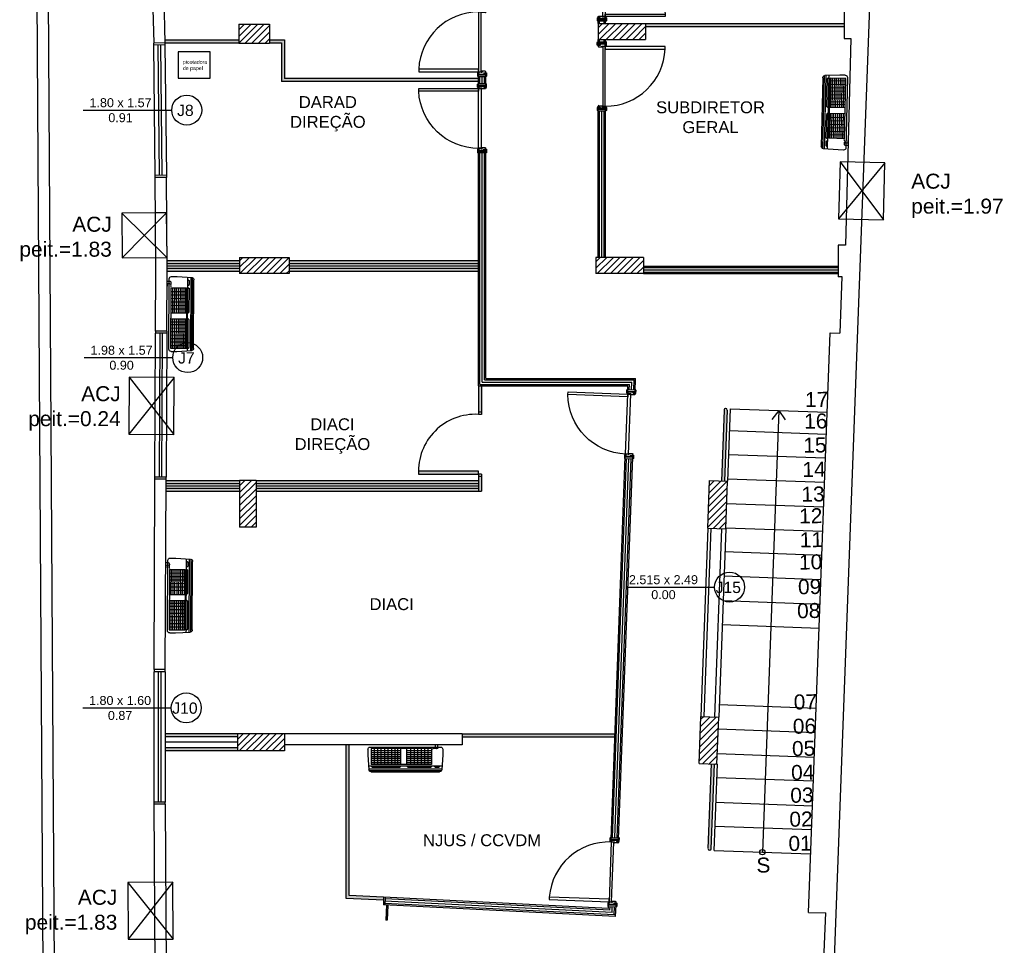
# Model space of a CAD drawing. Header units: inches. Extents: x 352 to 438, y 0 to 186.
# Tile 30 of 40: x 390 to 403, y 159 to 171. Entities that reach past the tile are written whole.
import ezdxf

# ---------------------------------------------------------------- set-up
doc = ezdxf.new("R2010")
doc.units = ezdxf.units.IN
doc.header["$MEASUREMENT"] = 0
for name, pattern in [('DASHDOT2', [0.5, 0.25, -0.125, 0, -0.125]), ('DASHED2', [0.375, 0.25, -0.125]), ('HIDDEN2', [0.1875, 0.125, -0.0625])]:
    doc.linetypes.add(name, pattern=pattern)
for name, color, linetype in [('COTAS', 1, 'Continuous'), ('medidas', 7, 'Continuous'), ('TJ-CONSTRUIR', 11, 'Continuous'), ('TJ-DEMOLIR', 30, 'HIDDEN2'), ('TJ-DIVISORIA', 96, 'Continuous'), ('TJ-DRYWALL', 132, 'Continuous'), ('TJ-ESQUADRIA1', 1, 'Continuous'), ('TJ-ESQUADRIA2', 2, 'Continuous'), ('TJ-ESQUADRIAS', 2, 'Continuous'), ('TJ-GUARDA CORPO', 2, 'Continuous'), ('TJ-LADEVIDRO', 11, 'Continuous'), ('TJ-PAREDE', 5, 'Continuous'), ('TJ-PAREDECORTE', 5, 'Continuous'), ('TJ-PAREDEMURO', 3, 'Continuous'), ('TJ-PILARES', 6, 'Continuous'), ('TJ-PISO', 1, 'Continuous'), ('TJ-PROJECAOACIMA', 1, 'DASHDOT2'), ('TJ-SPLIT', 142, 'Continuous'), ('TJ-TEXTO01', 1, 'Continuous'), ('TJ-TEXTO03 1PARA100', 3, 'Continuous'), ('TJ-TEXTOESQUADRIA', 200, 'Continuous'), ('TJ-VIDRO', 140, 'Continuous')]:
    doc.layers.add(name, color=color, linetype=linetype)
doc.styles.add('ARIAL', font='arial.ttf')
doc.styles.get("Standard").update_dxf_attribs({"font": 'arial.ttf'})
doc.linetypes.add('BATTING', pattern='A,0.00254,-2.54,[134,ltypeshp.shx,S=2.54,R=0,X=-2.54,Y=0],-5.08,[134,ltypeshp.shx,S=2.54,R=180,X=2.54,Y=0],-2.54', length=10.16254)

# ---------------------------------------------------------------- blocks, each defined once
blk = doc.blocks.new('PORTA 80 GRADE 10')
at = {"layer": 'TJ-ESQUADRIAS', "linetype": 'Continuous', "ltscale": 30}
h = blk.add_hatch(dxfattribs=at)
h.set_pattern_fill('ANSI32', color=252, scale=0.002, style=0)
h.set_pattern_definition([(45, (-24.987796, 74.9285568), (-0.000530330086, 0.000530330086), []), (45, (-24.9874424, 74.9285568), (-0.000530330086, 0.000530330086), [])])
h.paths.add_polyline_path([(-0.839, -0.056), (-0.839, -0.054), (-0.839, -0.054, 1.192513), (-0.839, -0.054), (-0.839, -0.054), (-0.839, -0.052), (-0.839, -0.052, 0.041645), (-0.839, -0.052, 0.000003), (-0.839, -0.052, 1), (-0.839, -0.051, 0.045988), (-0.839, -0.051), (-0.841, -0.051, 1.142539), (-0.841, -0.052, 0.013689), (-0.841, -0.052), (-0.841, -0.052), (-0.841, -0.054), (-0.841, -0.054, 1.124804), (-0.841, -0.054), (-0.841, -0.054), (-0.841, -0.056), (-0.842, -0.056), (-0.842, -0.059, -0.183959), (-0.835, -0.06, -0.115771), (-0.836, -0.061), (-0.838, -0.061, 1), (-0.838, -0.061), (-0.837, -0.061, 0.383202), (-0.833, -0.058), (-0.833, -0.056)])
h.paths.add_polyline_path([(-0.841, -0.057), (-0.841, -0.058, -0.159727), (-0.834, -0.06, 0.165409), (-0.834, -0.058), (-0.834, -0.057)], flags=16)
h = blk.add_hatch(dxfattribs=at)
h.set_pattern_fill('ANSI32', color=252, scale=0.002, style=0)
h.set_pattern_definition([(135, (24.107796, 74.9285568), (0.000530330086, 0.000530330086), []), (135, (24.1074424, 74.9285568), (0.000530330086, 0.000530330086), [])])
h.paths.add_polyline_path([(-0.041, -0.056), (-0.041, -0.054), (-0.041, -0.054, -1.192513), (-0.041, -0.054), (-0.041, -0.054), (-0.041, -0.052), (-0.041, -0.052, -0.041645), (-0.041, -0.052, -0.000003), (-0.041, -0.052, -1), (-0.041, -0.051, -0.045988), (-0.041, -0.051), (-0.039, -0.051, -1.142539), (-0.039, -0.052, -0.013689), (-0.039, -0.052), (-0.039, -0.052), (-0.039, -0.054), (-0.039, -0.054, -1.124804), (-0.039, -0.054), (-0.039, -0.054), (-0.039, -0.056), (-0.038, -0.056), (-0.038, -0.059, 0.183959), (-0.045, -0.06, 0.115771), (-0.044, -0.061), (-0.042, -0.061, -1), (-0.042, -0.061), (-0.043, -0.061, -0.383202), (-0.047, -0.058), (-0.047, -0.056)])
h.paths.add_polyline_path([(-0.039, -0.057), (-0.039, -0.058, 0.159727), (-0.046, -0.06, -0.165409), (-0.046, -0.058), (-0.046, -0.057)], flags=16)
at = {"layer": 'TJ-ESQUADRIAS', "color": 2}
for p, q in [((-0.867, 0), (-0.859, 0)), ((-0.012, 0), (-0.022, 0))]:
    blk.add_line(p, q, dxfattribs=at)
at = {"layer": 'TJ-ESQUADRIAS'}
for p, q in [((-0.867, -0.026), (-0.867, 0)), ((-0.867, -0.1), (-0.867, -0.026)), ((-0.859, -0.1), (-0.867, -0.1)), ((-0.859, 0), (-0.859, -0.026)), ((-0.859, -0.026), (-0.851, -0.026)), ((-0.859, -0.094), (-0.859, -0.1)), ((-0.851, -0.094), (-0.859, -0.094)), ((-0.851, 0), (-0.84, 0)), ((-0.851, -0.026), (-0.851, 0)), ((-0.851, -0.1), (-0.851, -0.094)), ((-0.841, -0.056), (-0.842, -0.056)), ((-0.842, -0.056), (-0.842, -0.092)), ((-0.841, -0.051), (-0.841, -0.056)), ((-0.838, -0.051), (-0.841, -0.051)), ((-0.838, -0.056), (-0.838, -0.051)), ((-0.835, -0.056), (-0.838, -0.056)), ((-0.833, -0.054), (-0.835, -0.056)), ((-0.833, -0.008), (-0.833, -0.054)), ((-0.048, -0.008), (-0.048, -0.054)), ((-0.048, -0.054), (-0.045, -0.056)), ((-0.045, -0.056), (-0.041, -0.056)), ((-0.041, -0.051), (-0.038, -0.051)), ((-0.041, -0.056), (-0.041, -0.051)), ((-0.03, 0), (-0.039, 0)), ((-0.038, -0.051), (-0.038, -0.056)), ((-0.038, -0.056), (-0.037, -0.056)), ((-0.037, -0.056), (-0.037, -0.092)), ((-0.03, -0.026), (-0.03, 0)), ((-0.022, -0.026), (-0.03, -0.026)), ((-0.03, -0.094), (-0.022, -0.094)), ((-0.03, -0.1), (-0.03, -0.094)), ((-0.022, 0), (-0.022, -0.026)), ((-0.022, -0.094), (-0.022, -0.1)), ((-0.022, -0.1), (-0.012, -0.1)), ((-0.012, -0.036), (-0.012, 0)), ((-0.012, -0.1), (-0.012, -0.036))]:
    blk.add_line(p, q, dxfattribs=at)
for points in [[(-0.858, -0.021), (-0.855, -0.024), (-0.851, -0.024), (-0.851, 0.003, 0.414214), (-0.859, 0.011), (-0.893, 0.011, 0.414214), (-0.901, 0.003), (-0.901, 0), (-0.858, 0)], [(-0.022, -0.021), (-0.025, -0.024), (-0.03, -0.024), (-0.03, 0.003, -0.414214), (-0.022, 0.011), (0.012, 0.011, -0.414214), (0.02, 0.003), (0.02, 0), (-0.022, 0)], [(-0.895, -0.1), (-0.893, -0.102), (-0.893, -0.103), (-0.858, -0.103), (-0.858, -0.098), (-0.855, -0.095), (-0.851, -0.095), (-0.851, -0.103, -0.414214), (-0.859, -0.111), (-0.893, -0.111, -0.414214), (-0.901, -0.103), (-0.901, -0.1)], [(0.015, -0.1), (0.013, -0.102), (0.013, -0.103), (-0.022, -0.103), (-0.022, -0.098), (-0.025, -0.095), (-0.03, -0.095), (-0.03, -0.103, 0.414214), (-0.022, -0.111), (0.012, -0.111, 0.414214), (0.02, -0.103), (0.02, -0.1)]]:
    blk.add_lwpolyline(points, format="xyb", close=True, dxfattribs=at)
at = {"layer": 'TJ-ESQUADRIAS', "color": 252, "linetype": 'Continuous'}
for points in [[(-0.834, -0.058, -0.165409), (-0.834, -0.06, 0.159727), (-0.841, -0.058), (-0.841, -0.057), (-0.834, -0.057)], [(-0.046, -0.058, 0.165409), (-0.046, -0.06, -0.159727), (-0.039, -0.058), (-0.039, -0.057), (-0.046, -0.057)]]:
    blk.add_lwpolyline(points, format="xyb", close=True, dxfattribs=at)
at = {"layer": 'TJ-ESQUADRIAS'}
blk.add_lwpolyline([(-0.041, -0.096), (-0.041, -0.061), (-0.84, -0.061), (-0.84, -0.096), (-0.041, -0.096)], dxfattribs=at)
at = {"layer": 'TJ-ESQUADRIAS', "color": 1, "linetype": 'DASHED2', "ltscale": 5}
blk.add_lwpolyline([(-0.076, -0.896), (-0.041, -0.896), (-0.041, -0.096), (-0.076, -0.096), (-0.076, -0.896)], dxfattribs=at)
at = {"layer": 'TJ-ESQUADRIAS'}
for centre, start, end in [((-0.851, -0.092), 270, 0), ((-0.84, -0.008), 0, 90), ((-0.039, -0.008), 90, 180), ((-0.03, -0.092), 180, 270)]:
    blk.add_arc(centre, 0.008, start, end, dxfattribs=at)
at = {"layer": 'TJ-ESQUADRIAS', "color": 1, "linetype": 'DASHED2', "ltscale": 5}
blk.add_arc((-0.04, -0.096), 0.801, 180, 267.4377, dxfattribs=at)
at = {"layer": 'TJ-PAREDECORTE', "linetype": 'Continuous'}
for p, q in [((-0.88, -0.1), (-0.88, 0)), ((0, -0.1), (0, 0))]:
    blk.add_line(p, q, dxfattribs=at)
blk = doc.blocks.new('A$C794E0566')
for p, q in [((0, 0.042, 0), (0, 0.958, 0)), ((0.019, 0.014, 0), (0.019, 0.986, 0)), ((0.225, 1, 0), (0.025, 0.988, 0)), ((0.039, 0.01, 0), (0.039, 0.988, 0)), ((0.08, 0.96, 0), (0.06, 0.945, 0)), ((0.06, 0.896, 0), (0.06, 0.945, 0)), ((0.08, 0.005, 0), (0.08, 0.991, 0)), ((0.3, 1, 0), (0.225, 1, 0)), ((0.32, 0.935, 0), (0.358, 0.935, 0)), ((0.33, 0.03, 0), (0.33, 0.97, 0)), ((0.08, 0.881, 0), (0.06, 0.896, 0)), ((0.08, 0.855, 0), (0.06, 0.84, 0)), ((0.06, 0.531, 0), (0.06, 0.84, 0)), ((0.309, 0.848, 0), (0.097, 0.848, 0)), ((0.097, 0.848, 0), (0.097, 0.043, 0)), ((0.309, 0.801, 0), (0.097, 0.801, 0)), ((0.107, 0.515, 0), (0.107, 0.848, 0)), ((0.13, 0.515, 0), (0.13, 0.848, 0)), ((0.155, 0.515, 0), (0.155, 0.848, 0)), ((0.18, 0.515, 0), (0.18, 0.848, 0)), ((0.205, 0.515, 0), (0.205, 0.848, 0)), ((0.232, 0.515, 0), (0.232, 0.848, 0)), ((0.257, 0.515, 0), (0.257, 0.848, 0)), ((0.282, 0.515, 0), (0.282, 0.848, 0)), ((0.309, 0.848, 0), (0.309, 0.043, 0)), ((0.32, 0.903, 0), (0.358, 0.903, 0)), ((0.358, 0.903, 0), (0.358, 0.871, 0)), ((0.309, 0.755, 0), (0.097, 0.755, 0)), ((0.309, 0.709, 0), (0.097, 0.709, 0)), ((0.309, 0.663, 0), (0.097, 0.663, 0)), ((0.08, 0.515, 0), (0.06, 0.531, 0)), ((0.309, 0.616, 0), (0.097, 0.616, 0)), ((0.309, 0.57, 0), (0.097, 0.57, 0)), ((0.08, 0.441, 0), (0.06, 0.425, 0)), ((0.06, 0.055, 0), (0.06, 0.425, 0)), ((0.309, 0.515, 0), (0.097, 0.515, 0)), ((0.309, 0.435, 0), (0.097, 0.435, 0)), ((0.309, 0.397, 0), (0.097, 0.397, 0)), ((0.309, 0.397, 0), (0.097, 0.397, 0)), ((0.107, 0.043, 0), (0.107, 0.435, 0)), ((0.13, 0.043, 0), (0.13, 0.435, 0)), ((0.155, 0.043, 0), (0.155, 0.435, 0)), ((0.18, 0.043, 0), (0.18, 0.435, 0)), ((0.205, 0.043, 0), (0.205, 0.435, 0)), ((0.232, 0.043, 0), (0.232, 0.435, 0)), ((0.257, 0.043, 0), (0.257, 0.435, 0)), ((0.282, 0.043, 0), (0.282, 0.435, 0)), ((0.309, 0.359, 0), (0.097, 0.359, 0)), ((0.309, 0.359, 0), (0.097, 0.359, 0)), ((0.309, 0.313, 0), (0.097, 0.313, 0)), ((0.309, 0.266, 0), (0.097, 0.266, 0)), ((0.309, 0.266, 0), (0.097, 0.266, 0)), ((0.309, 0.266, 0), (0.097, 0.266, 0)), ((0.309, 0.266, 0), (0.097, 0.266, 0)), ((0.309, 0.22, 0), (0.097, 0.22, 0)), ((0.309, 0.22, 0), (0.097, 0.22, 0)), ((0.309, 0.174, 0), (0.097, 0.174, 0)), ((0.309, 0.174, 0), (0.097, 0.174, 0)), ((0.309, 0.174, 0), (0.097, 0.174, 0)), ((0.309, 0.174, 0), (0.097, 0.174, 0)), ((0.225, 0, 0), (0.025, 0.012, 0)), ((0.225, 0, 0), (0.025, 0.012, 0)), ((0.08, 0.04, 0), (0.06, 0.055, 0)), ((0.08, 0.04, 0), (0.06, 0.055, 0)), ((0.309, 0.128, 0), (0.097, 0.128, 0)), ((0.309, 0.128, 0), (0.097, 0.128, 0)), ((0.309, 0.081, 0), (0.097, 0.081, 0)), ((0.309, 0.081, 0), (0.097, 0.081, 0)), ((0.309, 0.081, 0), (0.097, 0.081, 0)), ((0.309, 0.081, 0), (0.097, 0.081, 0)), ((0.309, 0.043, 0), (0.097, 0.043, 0)), ((0.309, 0.043, 0), (0.097, 0.043, 0)), ((0.3, 0, 0), (0.225, 0, 0)), ((0.3, 0, 0), (0.225, 0, 0))]:
    blk.add_line(p, q)
at = {"lineweight": -3}
blk.add_line((0.318, 0.913, 0), (0.318, 0.913, 0), dxfattribs=at)
for centre, start, end in [((0.03, 0.958, 0), 100, 180), ((0.3, 0.97, 0), 0, 90), ((0.03, 0.042, 0), 180, 260), ((0.03, 0.042, 0), 180, 260), ((0.3, 0.03, 0), 270, 0), ((0.3, 0.03, 0), 270, 0)]:
    blk.add_arc(centre, 0.03, start, end)
blk.add_spline([(0.33, 0.943, 0), (0.31, 0.929, 0), (0.31, 0.897, 0), (0.31, 0.873, 0), (0.302, 0.861, 0)], degree=3, dxfattribs=at)

msp = doc.modelspace()

# ---------------------------------------------------------------- hatches: boundary and pattern name
at = {"layer": 'TJ-CONSTRUIR'}
h = msp.add_hatch(color=256, dxfattribs=at)
h.dxf.hatch_style = 1
h.paths.add_polyline_path([(399.213, 166.261, 0.414214), (399.194, 166.282, 0.414214), (399.173, 166.262), (399.138, 165.313), (399.178, 165.311)])
h = msp.add_hatch(color=256, dxfattribs=at)
h.dxf.hatch_style = 1
h.paths.add_polyline_path([(399.043, 161.534), (399.003, 161.535), (398.961, 160.404, 0.414214), (398.98, 160.383, 0.414214), (399.001, 160.403)])
at = {"layer": 'TJ-DIVISORIA'}
h = msp.add_hatch(color=256, dxfattribs=at)
h.dxf.hatch_style = 1
h.paths.add_polyline_path([(400.775, 171.424), (398.125, 171.424), (398.125, 171.384), (400.775, 171.384)])
h = msp.add_hatch(color=256, dxfattribs=at)
h.dxf.hatch_style = 1
h.paths.add_polyline_path([(395.89, 170.687), (393.3, 170.687), (393.3, 171.207), (393.1, 171.207), (393.1, 171.167), (393.26, 171.167), (393.26, 170.647), (395.89, 170.647)])
h.paths.add_polyline_path([(392.69, 171.207), (391.702, 171.207), (391.703, 171.167), (392.69, 171.167)])
h = msp.add_hatch(color=256, dxfattribs=at)
h.dxf.hatch_style = 1
h.paths.add_polyline_path([(392.701, 168.257), (391.731, 168.257), (391.732, 168.217), (392.701, 168.217)])
h.paths.add_polyline_path([(395.89, 168.257), (393.361, 168.257), (393.361, 168.217), (395.89, 168.217)])
h.paths.add_polyline_path([(395.89, 168.157), (393.361, 168.157), (393.361, 168.117), (395.89, 168.117)])
h.paths.add_polyline_path([(392.701, 168.157), (391.732, 168.157), (391.732, 168.146), (391.732, 168.117), (392.701, 168.117)])
h = msp.add_hatch(color=256, dxfattribs=at)
h.dxf.hatch_style = 1
h.paths.add_polyline_path([(395.89, 165.444), (395.09, 165.444), (395.09, 165.404), (395.89, 165.404)])
h.paths.add_polyline_path([(395.93, 166.584), (395.89, 166.584), (395.89, 166.234), (395.93, 166.234)])
h.paths.add_polyline_path([(395.93, 165.374), (395.89, 165.374), (395.89, 165.179), (395.93, 165.179)])
h.paths.add_polyline_path([(395.89, 165.319), (392.921, 165.319), (392.921, 165.279), (395.89, 165.279)])
h.paths.add_polyline_path([(395.89, 165.219), (392.921, 165.219), (392.921, 165.179), (395.89, 165.179)])
h.paths.add_polyline_path([(392.701, 165.319), (391.719, 165.319), (391.719, 165.279), (392.701, 165.279)])
h.paths.add_polyline_path([(392.701, 165.219), (391.718, 165.219), (391.718, 165.179), (392.701, 165.179)])
h = msp.add_hatch(color=256, dxfattribs=at)
h.dxf.hatch_style = 1
h.paths.add_polyline_path([(392.672, 161.939), (391.707, 161.939), (391.707, 161.899), (392.672, 161.899)])
h.paths.add_polyline_path([(392.671, 161.749), (391.707, 161.749), (391.707, 161.709), (392.671, 161.709)])
h.paths.add_polyline_path([(397.715, 161.939), (396.117, 161.939), (396.117, 161.939), (396.077, 161.939), (395.672, 161.939), (395.672, 161.899), (397.713, 161.899)])
h = msp.add_hatch(color=256, dxfattribs=at)
h.dxf.hatch_style = 1
h.paths.add_polyline_path([(394.624, 159.754), (394.164, 159.777), (394.164, 161.789), (394.124, 161.789), (394.124, 159.739), (394.623, 159.714)])
at = {"layer": 'TJ-PILARES'}
h = msp.add_hatch(dxfattribs=at)
h.set_pattern_fill('ANSI31', color=8, scale=0.5)
h.set_pattern_definition([(45, (3.689567, 8.43552), (-0.044194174, 0.044194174), [])])
h.paths.add_polyline_path([(397.145, 155.546), (396.95, 155.556), (396.925, 154.881), (397.12, 154.874), (397.131, 155.179)])
h.paths.add_polyline_path([(393.334, 158.874), (393.319, 158.873), (393.319, 158.872), (393.221, 158.872), (392.694, 158.861), (392.698, 158.641), (393.338, 158.654)])
h.paths.add_polyline_path([(397.535, 158.445), (396.871, 158.478), (396.86, 158.248), (397.524, 158.215)])
h.paths.add_polyline_path([(393.395, 155.704), (392.755, 155.692), (392.761, 155.402), (393.401, 155.414)])
h.paths.add_polyline_path([(393.302, 161.939), (392.672, 161.939), (392.671, 161.709), (393.301, 161.709)])
h.paths.add_polyline_path([(393.1, 171.414), (392.69, 171.415), (392.69, 171.16), (393.1, 171.159)])
h.paths.add_polyline_path([(398.125, 171.424), (397.49, 171.424), (397.49, 171.209), (398.125, 171.209)])
h.paths.add_polyline_path([(398.096, 168.299), (397.461, 168.299), (397.461, 168.084), (398.096, 168.084)])
h.paths.add_polyline_path([(393.361, 168.299), (392.701, 168.299), (392.701, 168.084), (393.361, 168.084)])
h.paths.add_polyline_path([(392.921, 165.319), (392.701, 165.319), (392.701, 164.699), (392.921, 164.699)])
h.paths.add_polyline_path([(399.218, 165.31), (398.978, 165.319), (398.955, 164.684), (399.194, 164.675)])
h.paths.add_polyline_path([(399.101, 162.162), (398.861, 162.171), (398.838, 161.541), (399.078, 161.532)])
h.paths.add_polyline_path([(395.704, 181.881), (395.504, 181.882), (395.503, 181.242), (395.703, 181.236)])
h.paths.add_polyline_path([(398.454, 181.853), (398.204, 181.853), (398.203, 181.193), (398.453, 181.193)])
h.paths.add_polyline_path([(398.202, 176.224), (397.947, 176.224), (397.946, 175.589), (398.211, 175.579)])
h.paths.add_polyline_path([(395.717, 176.161), (395.482, 176.157), (395.481, 175.517), (395.716, 175.516)])
h.paths.add_polyline_path([(392.841, 175.655), (392.561, 175.655), (392.561, 175.23), (392.841, 175.23)])
h.paths.add_polyline_path([(392.849, 181.881), (392.569, 181.881), (392.568, 181.245), (392.848, 181.245)])

# ---------------------------------------------------------------- linework, layer by layer
at = {"layer": 'COTAS', "color": 1}
msp.add_lwpolyline([(392.306, 171.047), (391.882, 171.047), (391.882, 170.692), (392.306, 170.692)], close=True, dxfattribs=at)
at = {"layer": 'TJ-DEMOLIR', "ltscale": 10}
for p, q in [((391.825, 166.696), (391.221, 165.939)), ((391.225, 166.699), (391.821, 165.936))]:
    msp.add_line(p, q, dxfattribs=at)
msp.add_lwpolyline([(391.821, 165.936), (391.825, 166.696), (391.225, 166.699), (391.221, 165.939)], close=True, dxfattribs=at)
at = {"layer": 'TJ-DIVISORIA'}
for p, q in [((398.125, 171.424), (400.775, 171.424)), ((398.125, 171.384), (400.775, 171.384)), ((391.703, 171.207), (392.69, 171.207)), ((391.703, 171.167), (392.69, 171.167)), ((393.1, 171.207), (393.3, 171.207)), ((393.1, 171.167), (393.26, 171.167)), ((393.26, 171.167), (393.26, 170.647)), ((393.3, 171.207), (393.3, 170.687)), ((395.89, 170.647), (393.26, 170.647)), ((395.89, 170.687), (393.3, 170.687)), ((391.731, 168.257), (392.701, 168.257)), ((393.361, 168.257), (395.89, 168.257)), ((391.732, 168.217), (392.701, 168.217)), ((391.732, 168.157), (392.701, 168.157)), ((391.732, 168.117), (392.701, 168.117)), ((393.361, 168.217), (395.89, 168.217)), ((393.361, 168.157), (395.89, 168.157)), ((393.361, 168.117), (395.89, 168.117)), ((395.89, 166.584), (395.89, 166.204)), ((395.93, 166.584), (395.93, 166.204)), ((395.93, 166.234), (395.89, 166.234)), ((395.93, 166.204), (395.89, 166.204)), ((395.93, 165.404), (395.89, 165.404)), ((395.89, 165.404), (395.89, 165.179)), ((395.93, 165.374), (395.89, 165.374)), ((395.93, 165.404), (395.93, 165.179)), ((391.718, 165.219), (392.701, 165.219)), ((391.719, 165.319), (392.701, 165.319)), ((391.719, 165.279), (392.701, 165.279)), ((392.921, 165.319), (395.89, 165.319)), ((392.921, 165.279), (395.89, 165.279)), ((392.921, 165.219), (395.89, 165.219)), ((391.718, 165.179), (392.701, 165.179)), ((392.921, 165.179), (395.93, 165.179)), ((392.672, 161.939), (391.707, 161.939)), ((395.672, 161.939), (397.715, 161.939)), ((392.672, 161.899), (391.707, 161.899)), ((395.672, 161.899), (397.713, 161.899)), ((392.672, 161.749), (391.707, 161.749)), ((392.672, 161.709), (391.707, 161.709)), ((394.124, 159.739), (394.124, 161.789)), ((394.164, 159.777), (394.164, 161.789)), ((394.623, 159.714), (394.124, 159.739)), ((394.624, 159.754), (394.164, 159.777))]:
    msp.add_line(p, q, dxfattribs=at)
msp.add_lwpolyline([(395.89, 165.444), (395.09, 165.444), (395.09, 165.404), (395.89, 165.404)], close=True, dxfattribs=at)
msp.add_arc((395.852, 165.442), 0.763, 87.1585, 182.8415, dxfattribs=at)
at = {"layer": 'TJ-DRYWALL'}
for p, q in [((397.49, 171.424), (397.49, 171.474)), ((397.59, 171.474), (397.49, 171.474)), ((397.59, 171.454), (397.49, 171.454)), ((397.51, 171.424), (397.51, 171.454)), ((397.57, 171.424), (397.57, 171.454)), ((397.59, 171.424), (397.59, 171.474)), ((397.49, 171.159), (397.49, 171.209)), ((397.49, 171.179), (397.59, 171.179)), ((397.49, 171.159), (397.59, 171.159)), ((397.51, 171.179), (397.51, 171.209)), ((397.57, 171.179), (397.57, 171.209)), ((397.59, 171.159), (397.59, 171.209)), ((395.89, 170.597), (395.89, 170.737)), ((395.89, 170.737), (395.99, 170.737)), ((395.99, 170.597), (395.99, 170.737)), ((395.89, 170.717), (395.99, 170.717)), ((395.99, 170.617), (395.89, 170.617)), ((395.91, 170.617), (395.91, 170.717)), ((395.97, 170.617), (395.97, 170.717)), ((395.99, 170.597), (395.89, 170.597)), ((397.49, 170.279), (397.59, 170.279)), ((397.49, 168.299), (397.49, 170.279)), ((397.49, 170.259), (397.59, 170.259)), ((397.51, 168.299), (397.51, 170.259)), ((397.57, 168.299), (397.57, 170.259)), ((397.59, 168.299), (397.59, 170.279)), ((395.89, 166.584), (395.89, 169.717)), ((395.99, 169.717), (395.89, 169.717)), ((395.99, 169.697), (395.89, 169.697)), ((395.91, 166.604), (395.91, 169.697)), ((395.97, 166.664), (395.97, 169.697)), ((395.99, 166.684), (395.99, 169.717)), ((398.096, 168.184), (400.696, 168.184)), ((398.096, 168.164), (400.696, 168.164)), ((398.096, 168.104), (400.696, 168.104)), ((398.096, 168.084), (400.696, 168.084)), ((395.97, 166.664), (397.971, 166.664)), ((395.99, 166.684), (397.991, 166.684)), ((397.966, 166.531), (397.971, 166.664)), ((397.985, 166.511), (397.991, 166.684)), ((395.89, 166.584), (397.888, 166.584)), ((395.91, 166.604), (397.908, 166.604)), ((397.885, 166.514), (397.888, 166.584)), ((397.885, 166.534), (397.985, 166.531)), ((397.906, 166.534), (397.908, 166.604)), ((397.885, 166.514), (397.985, 166.511)), ((397.663, 160.532), (397.852, 165.635)), ((397.683, 160.552), (397.871, 165.614)), ((397.743, 160.549), (397.931, 165.612)), ((397.763, 160.529), (397.952, 165.631)), ((397.852, 165.635), (397.952, 165.631)), ((397.852, 165.615), (397.953, 165.611)), ((397.663, 160.552), (397.763, 160.549)), ((397.663, 160.532), (397.763, 160.529)), ((394.624, 159.754), (394.621, 159.654)), ((397.628, 159.603), (394.624, 159.754)), ((394.644, 159.753), (394.641, 159.653)), ((397.647, 159.582), (394.644, 159.733)), ((397.724, 159.498), (394.621, 159.654)), ((397.705, 159.519), (394.641, 159.673)), ((397.628, 159.603), (397.63, 159.653)), ((397.629, 159.633), (397.729, 159.629)), ((397.63, 159.653), (397.73, 159.649)), ((397.647, 159.582), (397.649, 159.632)), ((397.705, 159.519), (397.709, 159.63)), ((397.724, 159.498), (397.73, 159.649))]:
    msp.add_line(p, q, dxfattribs=at)
at = {"layer": 'TJ-ESQUADRIA1'}
for p, q in [((391.572, 169.395), (391.554, 171.133)), ((391.703, 171.137), (391.722, 169.397)), ((391.569, 165.367), (391.578, 167.287)), ((391.728, 167.287), (391.719, 165.367)), ((391.557, 161.027), (391.557, 162.767)), ((391.707, 162.767), (391.707, 161.027))]:
    msp.add_line(p, q, dxfattribs=at)
at = {"layer": 'TJ-ESQUADRIA2'}
for p, q in [((391.554, 171.133), (391.553, 171.163)), ((391.703, 171.137), (391.554, 171.133)), ((391.632, 169.396), (391.614, 171.134)), ((391.644, 171.135), (391.662, 169.396)), ((391.703, 171.167), (391.703, 171.137)), ((391.722, 169.397), (391.572, 169.395)), ((391.572, 169.365), (391.572, 169.395)), ((391.722, 169.397), (391.722, 169.367)), ((391.578, 167.317), (391.578, 167.287)), ((391.728, 167.317), (391.728, 167.287)), ((391.728, 167.287), (391.578, 167.287)), ((391.629, 165.367), (391.638, 167.287)), ((391.668, 167.287), (391.659, 165.367)), ((391.568, 165.337), (391.569, 165.367)), ((391.719, 165.367), (391.569, 165.367)), ((391.718, 165.337), (391.719, 165.367)), ((398.955, 164.684), (398.861, 162.171)), ((398.994, 164.683), (398.901, 162.169)), ((391.557, 162.797), (391.557, 162.767)), ((391.707, 162.767), (391.557, 162.767)), ((391.617, 161.027), (391.617, 162.767)), ((391.647, 162.767), (391.647, 161.027)), ((391.707, 162.767), (391.707, 162.797)), ((391.707, 161.027), (391.557, 161.027)), ((391.557, 160.997), (391.557, 161.027)), ((391.707, 160.997), (391.707, 161.027))]:
    msp.add_line(p, q, dxfattribs=at)
at = {"layer": 'TJ-GUARDA CORPO'}
for p, q in [((399.173, 166.262), (399.138, 165.313)), ((399.194, 166.282), (399.194, 166.282)), ((399.213, 166.261), (399.178, 165.311)), ((398.961, 160.404), (399.003, 161.535)), ((399.001, 160.403), (399.043, 161.534)), ((398.98, 160.383), (398.98, 160.383))]:
    msp.add_line(p, q, dxfattribs=at)
for centre, start, end in [((399.193, 166.262), 87.8711, 177.8711), ((399.193, 166.262), 357.8711, 87.8711), ((398.981, 160.403), 177.8711, 267.8711), ((398.981, 160.403), 267.8711, 357.8711)]:
    msp.add_arc(centre, 0.02, start, end, dxfattribs=at)
at = {"layer": 'TJ-LADEVIDRO', "linetype": 'BATTING', "ltscale": 0.03}
for p, q in [((395.94, 170.617), (395.94, 170.717)), ((397.54, 168.299), (397.54, 170.259)), ((395.94, 166.634), (395.94, 169.697)), ((391.732, 168.187), (392.701, 168.187)), ((393.361, 168.187), (395.89, 168.187)), ((398.096, 168.134), (400.696, 168.134)), ((395.94, 166.634), (397.939, 166.634)), ((397.936, 166.532), (397.939, 166.634)), ((397.713, 160.551), (397.901, 165.613)), ((391.719, 165.249), (392.701, 165.249)), ((392.921, 165.249), (395.89, 165.249)), ((397.676, 159.551), (394.642, 159.703)), ((397.676, 159.551), (397.679, 159.631))]:
    msp.add_line(p, q, dxfattribs=at)
at = {"layer": 'TJ-LADEVIDRO', "linetype": 'BATTING', "ltscale": 0.075}
msp.add_line((392.672, 161.824), (391.707, 161.824), dxfattribs=at)
at = {"layer": 'TJ-PAREDE'}
for p, q in [((391.496, 173.352), (391.553, 171.163)), ((391.646, 173.356), (391.703, 171.167)), ((400.393, 152.099), (401.151, 172.505)), ((400.775, 171.649), (400.775, 171.224)), ((392.69, 171.415), (393.1, 171.414)), ((392.69, 171.415), (392.69, 171.16)), ((393.1, 171.414), (393.1, 171.159)), ((397.49, 171.424), (397.49, 171.209)), ((397.49, 171.424), (398.125, 171.424)), ((398.125, 171.424), (398.125, 171.209)), ((391.703, 171.167), (391.553, 171.163)), ((392.689, 171.16), (393.1, 171.159)), ((397.49, 171.209), (398.125, 171.209)), ((400.775, 171.224), (400.864, 171.224)), ((400.864, 171.224), (400.796, 168.464)), ((391.722, 169.367), (391.572, 169.365)), ((391.582, 168.146), (391.572, 169.365)), ((391.732, 168.146), (391.722, 169.367)), ((391.726, 168.898), (391.576, 168.897)), ((400.696, 168.464), (400.696, 168.039)), ((400.796, 168.464), (400.696, 168.464)), ((392.701, 168.299), (392.701, 168.084)), ((392.701, 168.299), (393.361, 168.299)), ((393.361, 168.299), (393.361, 168.084)), ((397.461, 168.299), (397.461, 168.084)), ((398.096, 168.299), (397.461, 168.299)), ((398.096, 168.299), (398.096, 168.084)), ((391.578, 167.317), (391.582, 168.146)), ((391.728, 167.317), (391.732, 168.146)), ((393.361, 168.084), (392.701, 168.084)), ((398.096, 168.084), (397.461, 168.084)), ((400.746, 168.039), (400.696, 168.039)), ((400.747, 168.044), (400.718, 167.287)), ((391.728, 167.317), (391.578, 167.317)), ((400.3, 159.553), (400.588, 167.292)), ((400.588, 167.292), (400.718, 167.287)), ((391.557, 162.797), (391.569, 165.337)), ((391.719, 165.337), (391.568, 165.337)), ((391.707, 162.797), (391.719, 165.337)), ((392.921, 165.319), (392.701, 165.319)), ((392.701, 165.319), (392.701, 164.699)), ((392.921, 165.319), (392.921, 164.699)), ((398.955, 164.684), (398.978, 165.319)), ((398.978, 165.319), (399.218, 165.31)), ((399.194, 164.675), (399.218, 165.31)), ((392.921, 164.699), (392.701, 164.699)), ((398.955, 164.684), (399.194, 164.675)), ((391.707, 162.797), (391.557, 162.797)), ((398.838, 161.541), (398.861, 162.171)), ((398.861, 162.171), (399.101, 162.162)), ((399.078, 161.532), (399.101, 162.162)), ((392.672, 161.939), (392.671, 161.709)), ((395.672, 161.939), (392.672, 161.939)), ((393.302, 161.939), (393.301, 161.709)), ((395.672, 161.939), (395.672, 161.789)), ((393.301, 161.709), (392.671, 161.709)), ((395.672, 161.789), (393.302, 161.789)), ((398.838, 161.541), (399.078, 161.532)), ((391.707, 160.997), (391.556, 160.997)), ((391.556, 160.997), (391.571, 158.594)), ((391.706, 160.997), (391.721, 158.597)), ((400.3, 159.553), (400.53, 159.545)), ((400.481, 158.244), (400.53, 159.545))]:
    msp.add_line(p, q, dxfattribs=at)
at = {"layer": 'TJ-PAREDEMURO'}
for p, q in [((390.079, 158.648), (389.962, 177.638)), ((390.229, 158.649), (390.112, 177.639))]:
    msp.add_line(p, q, dxfattribs=at)
at = {"layer": 'TJ-PISO'}
for p, q in [((399.254, 166.279), (399.218, 165.31)), ((399.254, 166.279), (400.548, 166.231)), ((399.243, 165.99), (400.537, 165.941)), ((399.231, 165.67), (400.525, 165.622)), ((399.219, 165.345), (400.513, 165.297)), ((399.207, 165.015), (400.501, 164.967)), ((399.195, 164.69), (400.489, 164.642)), ((399.139, 164.677), (399.046, 162.164)), ((399.194, 164.675), (399.101, 162.162)), ((399.183, 164.371), (400.477, 164.323)), ((399.171, 164.046), (400.465, 163.998)), ((399.159, 163.716), (400.453, 163.668)), ((399.147, 163.396), (400.441, 163.348)), ((399.107, 162.327), (400.401, 162.279)), ((399.095, 162.002), (400.389, 161.954)), ((399.083, 161.676), (400.377, 161.627)), ((399.04, 160.381), (399.083, 161.532)), ((399.071, 161.356), (400.365, 161.308)), ((399.059, 161.026), (400.353, 160.978)), ((399.047, 160.706), (400.341, 160.658)), ((399.04, 160.381), (400.329, 160.333))]:
    msp.add_line(p, q, dxfattribs=at)
at = {"layer": 'TJ-PROJECAOACIMA', "ltscale": 5}
for p, q in [((401.322, 169.561), (400.703, 168.816)), ((400.722, 169.576), (401.303, 168.801)), ((391.725, 168.897), (391.13, 168.292)), ((391.125, 168.892), (391.73, 168.297)), ((391.207, 159.954), (391.811, 159.197)), ((391.807, 159.957), (391.211, 159.194))]:
    msp.add_line(p, q, dxfattribs=at)
for points in [[(401.303, 168.801), (401.322, 169.561), (400.722, 169.576), (400.703, 168.816)], [(391.731, 168.297), (391.725, 168.897), (391.125, 168.892), (391.131, 168.292)], [(391.811, 159.197), (391.807, 159.957), (391.207, 159.954), (391.211, 159.194)]]:
    msp.add_lwpolyline(points, close=True, dxfattribs=at)
at = {"layer": 'TJ-TEXTO01'}
for q in [(399.684, 160.357), (399.809, 166.136), (399.989, 166.13)]:
    msp.add_line((399.904, 166.255), q, dxfattribs=at)
msp.add_circle((399.684, 160.357), 0.0352, dxfattribs=at)
at = {"layer": 'TJ-TEXTOESQUADRIA', "color": 1}
for p, q in [((390.61, 170.267), (391.794, 170.267)), ((390.623, 166.962), (391.807, 166.962)), ((397.862, 163.897), (399.046, 163.897)), ((390.604, 162.284), (391.788, 162.284))]:
    msp.add_line(p, q, dxfattribs=at)
for centre in [(391.994, 170.267), (392.007, 166.962), (399.246, 163.897), (391.988, 162.284)]:
    msp.add_circle(centre, 0.2, dxfattribs=at)
at = {"layer": 'TJ-VIDRO'}
for p, q in [((394.661, 159.652), (394.653, 159.451)), ((394.681, 159.65), (394.673, 159.451)), ((394.673, 159.451), (394.653, 159.451))]:
    msp.add_line(p, q, dxfattribs=at)

# ---------------------------------------------------------------- block references
at = {"layer": 'TJ-ESQUADRIA2', "linetype": 'Continuous', "xscale": -1}
for p, rotation in [((397.49, 171.474), 89.99999999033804), ((395.99, 170.597), 269.999999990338), ((397.985, 166.511), 267.8711311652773)]:
    msp.add_blockref('PORTA 80 GRADE 10', p, dxfattribs=dict(at, rotation=rotation))
at = {"layer": 'TJ-ESQUADRIA2', "linetype": 'Continuous'}
for p, rotation in [((395.99, 170.737), 270.000000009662), ((397.49, 171.159), 90.00000000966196), ((397.73, 159.649), 267.8711311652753)]:
    msp.add_blockref('PORTA 80 GRADE 10', p, dxfattribs=dict(at, rotation=rotation))
at = {"layer": 'TJ-SPLIT', "xscale": -1}
for p, rotation in [((400.492, 170.74, 0), 178.7554319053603), ((392.086, 167.043, 0), 359.726078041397), ((392.067, 163.283, 0), 359.726078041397), ((394.415, 161.431, 0), 269.9999999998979)]:
    msp.add_blockref('A$C794E0566', p, dxfattribs=dict(at, rotation=rotation))

# ---------------------------------------------------------------- texts
at = {"layer": 'medidas', "insert": (391.942, 170.935), "char_height": 0.05, "width": 0.32373, "attachment_point": 1}
msp.add_mtext('{\\C2;picotadora de papel}', dxfattribs=at)
at = {"layer": 'TJ-DEMOLIR', "insert": (390.408, 166.58), "char_height": 0.2, "attachment_point": 1}
msp.add_mtext_dynamic_manual_height_columns('\\pxqr;ACJ\\Ppeit.=0.24', width=0.70412, gutter_width=1, heights=[0], dxfattribs=at)
at = {"layer": 'TJ-TEXTO01', "char_height": 0.2, "attachment_point": 1}
for s, insert in [('\\pxql;ACJ\\Ppeit.=1.97', (401.673, 169.418)), ('\\pxqr;ACJ\\Ppeit.=1.83', (389.484, 168.843)), ('\\pxqr;ACJ\\Ppeit.=1.83', (389.558, 159.855))]:
    msp.add_mtext_dynamic_manual_height_columns(s, width=1.50944, gutter_width=1, heights=[0], dxfattribs=dict(at, insert=insert))
at = {"layer": 'TJ-TEXTO01', "char_height": 0.2, "attachment_point": 1, "rotation": 1.1032}
for s, insert in [('17', (400.251, 166.5)), ('16', (400.24, 166.211)), ('15', (400.229, 165.891)), ('14', (400.217, 165.566)), ('13', (400.204, 165.236)), ('12', (400.173, 164.946)), ('11', (400.182, 164.626)), ('10', (400.171, 164.33)), ('09', (400.158, 164)), ('08', (400.146, 163.68)), ('07', (400.101, 162.462)), ('06', (400.089, 162.138)), ('05', (400.078, 161.84)), ('04', (400.066, 161.52)), ('03', (400.055, 161.216)), ('02', (400.043, 160.896)), ('01', (400.031, 160.572)), ('S', (399.603, 160.283))]:
    msp.add_mtext_dynamic_manual_height_columns(s, width=0.11169, gutter_width=1, heights=[0], dxfattribs=dict(at, insert=insert))
at = {"layer": 'TJ-TEXTO03 1PARA100', "char_height": 0.15875, "attachment_point": 1, "style": 'ARIAL'}
for s, insert, width in [('\\pxqc;DARAD\\PDIREÇÃO', (392.857, 170.454), 2.04472), ('\\pxqc;SUBDIRETOR GERAL', (397.969, 170.384), 2.04472), ('\\pxqc;DIACI\\PDIREÇÃO', (392.295, 166.151), 3.2914), ('\\pxqc;DIACI', (393.086, 163.749), 3.2914), ('\\pxqc;NJUS / CCVDM', (394.917, 160.596), 2.04472)]:
    msp.add_mtext(s, dxfattribs=dict(at, insert=insert, width=width))
at = {"layer": 'TJ-TEXTOESQUADRIA', "color": 1, "char_height": 0.12, "attachment_point": 1}
for s, insert in [('\\pxqc;1.80 x 1.57\\P0.91', (390.557, 170.426)), ('\\pxqc;1.98 x 1.57\\P0.90', (390.571, 167.12)), ('\\pxqc;2.515 x 2.49\\P0.00', (397.81, 164.056)), ('\\pxqc;1.80 x 1.60\\P0.87', (390.551, 162.443))]:
    msp.add_mtext_dynamic_manual_height_columns(s, width=1.10575, gutter_width=12.5, heights=[0], dxfattribs=dict(at, insert=insert))
at = {"layer": 'TJ-TEXTOESQUADRIA', "color": 202, "char_height": 0.15, "attachment_point": 1}
for s, insert in [('\\pxqc;{\\C107;J8}', (391.853, 170.338)), ('\\pxqc;{\\C107;J7}', (391.866, 167.033)), ('\\pxqc;{\\C107;J15}', (399.106, 163.968)), ('\\pxqc;{\\C107;J10}', (391.847, 162.356))]:
    msp.add_mtext_dynamic_manual_height_columns(s, width=0.24665, gutter_width=12.5, heights=[0], dxfattribs=dict(at, insert=insert))

doc.saveas('drawing.dxf')
